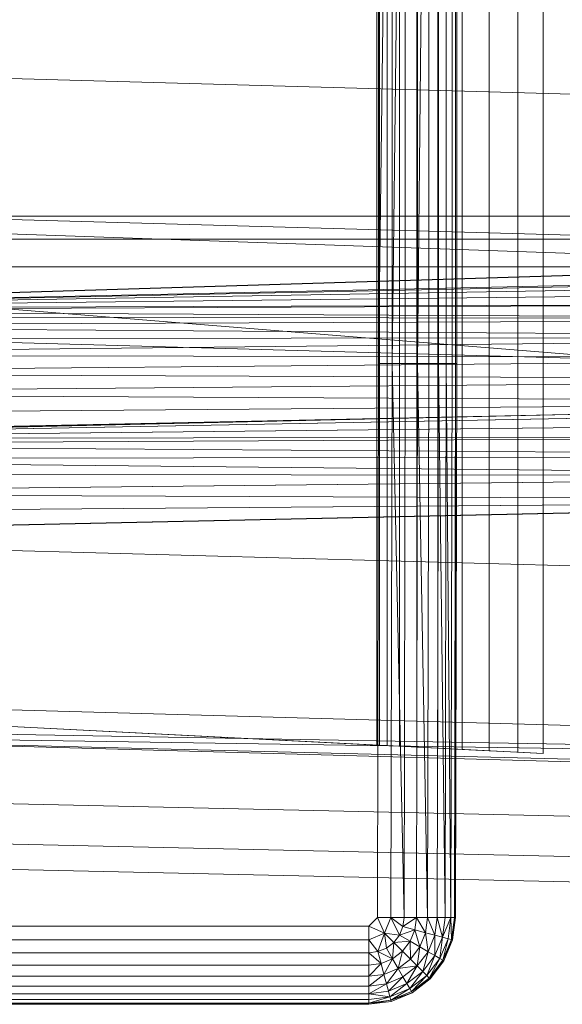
# Model space of a CAD drawing. Header units: metres. Extents: x 397.7 to 427.5, y 12.7 to 28.4.
# Tile 54 of 76: x 407.6441 to 407.7355, y 26.1113 to 26.2772. Entities that reach past the tile are written whole.
import ezdxf

# ---------------------------------------------------------------- set-up
doc = ezdxf.new("R2010")
doc.units = ezdxf.units.M
doc.layers.add('A-DETL-____-MBND', color=7, linetype='Continuous', lineweight=18)

# ---------------------------------------------------------------- blocks, each defined once
blk = doc.blocks.new('Family - Inodor P3-156643-06_TEL_P3')
at = {"layer": 'A-DETL-____-MBND', "color": 253, "true_color": 0xaaaaaa}
for p, q in [((0.16489, 0.38826), (0.16489, 0.01465)), ((0.16489, 0.38826), (0.16489, 0.01465)), ((0.17052, 0.36194), (0.17052, 0.04274)), ((0.17536, 0.36218), (0.17536, 0.04249)), ((0.17966, 0.04228), (0.17966, 0.3624)), ((0.15161, 0.36098), (0.15161, 0.0437)), ((0.15205, 0.361), (0.15205, 0.04368)), ((0.15334, 0.36106), (0.15334, 0.04361)), ((0.15546, 0.36117), (0.15546, 0.04351)), ((0.15833, 0.36132), (0.15833, 0.04336)), ((0.16188, 0.3615), (0.16187, 0.04318)), ((0.16598, 0.36171), (0.16598, 0.04297)), ((0.15191, 0.10805), (0.15191, 0.29485)), ((0.15191, 0.29485), (0.15191, 0.10805)), ((0.15419, 0.29485), (0.15191, 0.10805)), ((0.15191, 0.10805), (0.15191, 0.29485)), ((0.15191, 0.10805), (0.15419, 0.29485)), ((0.15419, 0.10805), (0.15419, 0.29485)), ((0.15641, 0.29485), (0.15419, 0.10805)), ((0.15419, 0.10805), (0.15419, 0.29485)), ((0.15419, 0.10805), (0.15419, 0.29485)), ((0.15419, 0.10805), (0.15641, 0.29485)), ((0.15641, 0.10805), (0.15641, 0.29485)), ((0.15641, 0.10805), (0.15641, 0.29485)), ((0.15641, 0.10805), (0.15641, 0.29485)), ((0.15849, 0.10805), (0.15849, 0.29485)), ((0.15849, 0.29485), (0.15849, 0.10805)), ((0.16037, 0.29485), (0.15849, 0.10805)), ((0.15849, 0.10805), (0.15849, 0.29485)), ((0.15849, 0.10805), (0.16037, 0.29485)), ((0.16037, 0.10805), (0.16037, 0.29485)), ((0.16037, 0.10805), (0.16037, 0.29485)), ((0.16037, 0.10805), (0.16037, 0.29485)), ((0.162, 0.10805), (0.162, 0.29485)), ((0.162, 0.29485), (0.162, 0.10805)), ((0.162, 0.10805), (0.162, 0.29485)), ((0.16332, 0.10805), (0.16332, 0.29485)), ((0.16332, 0.29485), (0.16332, 0.10805)), ((0.16332, 0.10805), (0.16332, 0.29485)), ((0.16429, 0.10805), (0.16429, 0.29485)), ((0.16429, 0.29485), (0.16429, 0.10805)), ((0.16429, 0.10805), (0.16429, 0.29485)), ((0.16489, 0.10805), (0.16489, 0.29485)), ((0.16489, 0.29485), (0.16489, 0.10805)), ((0.16489, 0.10805), (0.16489, 0.29485)), ((0.16509, 0.29485), (0.16509, 0.10805)), ((0.16509, 0.29485), (0.16509, 0.10805)), ((0.51095, 0.14444), (0.00127, 0.15852)), ((0.51095, 0.12067), (0.00127, 0.13475)), ((0.52327, 0.1334), (0.00127, 0.11723)), ((0.28176, 0.13288), (0.00186, 0.13288)), ((0.28176, 0.13288), (0.00186, 0.13288)), ((0.28176, 0.12326), (0.00186, 0.13288)), ((0.28176, 0.12326), (0.00186, 0.13288)), ((0.00186, 0.13288), (0.28176, 0.13288)), ((0.28176, 0.13288), (0.00186, 0.13288)), ((0.00187, 0.11726), (0.52327, 0.1334)), ((0.00187, 0.11726), (0.52327, 0.1334)), ((0.00187, 0.11726), (0.51154, 0.13288)), ((0.00187, 0.11726), (0.51154, 0.13288)), ((0.00186, 0.12899), (0.28176, 0.12899)), ((0.28176, 0.12899), (0.00186, 0.12899)), ((0.00186, 0.12431), (0.28176, 0.12431)), ((0.28176, 0.12431), (0.00186, 0.12431)), ((0.28175, 0.10165), (0.00186, 0.12431)), ((0.28175, 0.10165), (0.00186, 0.12431)), ((0.28176, 0.12326), (0.00187, 0.11726)), ((0.00187, 0.11726), (0.28176, 0.12326)), ((0.00187, 0.11726), (0.28176, 0.12326)), ((0.00187, 0.11726), (0.28176, 0.12326)), ((0.28176, 0.12295), (0.00187, 0.11726)), ((0.00187, 0.11726), (0.28176, 0.12295)), ((0.28176, 0.12197), (0.00187, 0.11726)), ((0.00187, 0.11726), (0.28176, 0.12197)), ((0.28176, 0.12037), (0.00187, 0.11726)), ((0.00187, 0.11726), (0.28176, 0.12037)), ((0.28176, 0.11819), (0.00187, 0.11726)), ((0.00187, 0.11694), (0.28176, 0.11819)), ((0.00187, 0.11726), (0.28176, 0.11819)), ((0.00187, 0.11694), (0.28176, 0.11819)), ((0.28176, 0.11552), (0.00187, 0.11694)), ((0.28176, 0.11552), (0.00187, 0.11694)), ((0.28176, 0.11552), (0.00187, 0.11596)), ((0.28176, 0.11552), (0.00187, 0.11596)), ((0.28176, 0.11552), (0.00187, 0.11436)), ((0.00187, 0.11436), (0.28176, 0.11552)), ((0.51095, 0.09991), (0.00127, 0.11399)), ((0.28176, 0.11242), (0.00187, 0.11436)), ((0.28176, 0.11242), (0.00187, 0.11436)), ((0.28176, 0.11242), (0.00187, 0.11219)), ((0.00187, 0.10951), (0.28176, 0.11242)), ((0.00187, 0.11219), (0.28176, 0.11242)), ((0.00187, 0.10951), (0.28176, 0.11242)), ((0.28176, 0.10898), (0.00187, 0.10951)), ((0.28176, 0.10898), (0.00187, 0.10951)), ((0.28176, 0.10898), (0.00187, 0.10641)), ((0.00187, 0.10641), (0.28176, 0.10898)), ((0.15171, 0.01465), (0.15191, 0.10805)), ((0.15191, 0.10805), (0.15171, 0.01465)), ((0.15191, 0.10805), (0.15171, 0.01465)), ((0.15419, 0.10805), (0.15191, 0.10805)), ((0.15419, 0.10805), (0.15191, 0.10805)), ((0.15419, 0.10805), (0.15399, 0.01465)), ((0.15419, 0.10805), (0.15399, 0.01465)), ((0.15399, 0.01465), (0.15419, 0.10805)), ((0.15641, 0.10805), (0.15419, 0.10805)), ((0.15641, 0.10805), (0.15419, 0.10805)), ((0.15621, 0.01465), (0.15419, 0.10805)), ((0.15621, 0.01465), (0.15419, 0.10805)), ((0.15641, 0.10805), (0.15621, 0.01465)), ((0.15641, 0.10805), (0.15621, 0.01465)), ((0.15641, 0.10805), (0.15621, 0.01465)), ((0.15641, 0.10805), (0.15849, 0.10805)), ((0.15849, 0.10805), (0.15641, 0.10805)), ((0.15849, 0.10805), (0.15829, 0.01465)), ((0.15849, 0.10805), (0.15829, 0.01465)), ((0.15829, 0.01465), (0.15849, 0.10805)), ((0.16037, 0.10805), (0.15849, 0.10805)), ((0.16037, 0.10805), (0.15849, 0.10805)), ((0.16017, 0.01465), (0.15849, 0.10805)), ((0.16017, 0.01465), (0.15849, 0.10805)), ((0.16037, 0.10805), (0.16017, 0.01465)), ((0.16037, 0.10805), (0.16017, 0.01465)), ((0.16037, 0.10805), (0.16017, 0.01465)), ((0.16037, 0.10805), (0.162, 0.10805)), ((0.162, 0.10805), (0.16037, 0.10805)), ((0.162, 0.10805), (0.1618, 0.01465)), ((0.162, 0.10805), (0.1618, 0.01465)), ((0.1618, 0.01465), (0.162, 0.10805)), ((0.16332, 0.10805), (0.162, 0.10805)), ((0.162, 0.10805), (0.16332, 0.10805)), ((0.16332, 0.10805), (0.162, 0.10805)), ((0.16312, 0.01465), (0.162, 0.10805)), ((0.16312, 0.01465), (0.162, 0.10805)), ((0.16332, 0.10805), (0.16312, 0.01465)), ((0.16332, 0.10805), (0.16312, 0.01465)), ((0.16312, 0.01465), (0.16332, 0.10805)), ((0.16429, 0.10805), (0.16332, 0.10805)), ((0.16332, 0.10805), (0.16429, 0.10805)), ((0.16429, 0.10805), (0.16332, 0.10805)), ((0.16409, 0.01465), (0.16332, 0.10805)), ((0.16409, 0.01465), (0.16332, 0.10805)), ((0.16429, 0.10805), (0.16409, 0.01465)), ((0.16429, 0.10805), (0.16409, 0.01465)), ((0.16429, 0.10805), (0.16409, 0.01465)), ((0.16489, 0.10805), (0.16429, 0.10805)), ((0.16429, 0.10805), (0.16489, 0.10805)), ((0.16489, 0.10805), (0.16429, 0.10805)), ((0.16489, 0.10805), (0.16469, 0.01465)), ((0.16489, 0.10805), (0.16469, 0.01465)), ((0.16469, 0.01465), (0.16489, 0.10805)), ((0.16509, 0.10805), (0.16489, 0.10805)), ((0.16509, 0.10805), (0.16489, 0.01465)), ((0.16489, 0.10805), (0.16509, 0.10805)), ((0.16509, 0.10805), (0.16489, 0.01465)), ((0.16509, 0.10805), (0.16489, 0.10805)), ((0.16489, 0.01465), (0.16489, 0.10805)), ((0.16489, 0.01465), (0.16489, 0.10805)), ((0.28176, 0.10533), (0.00187, 0.10641)), ((0.28176, 0.10533), (0.00187, 0.10641)), ((0.28176, 0.10533), (0.00187, 0.10298)), ((0.00187, 0.10298), (0.28176, 0.10533)), ((0.28176, 0.10156), (0.00187, 0.10298)), ((0.28176, 0.10156), (0.00187, 0.10298)), ((0.28176, 0.10156), (0.00127, 0.09542)), ((0.28176, 0.10156), (0.00187, 0.09932)), ((0.00187, 0.09555), (0.28176, 0.10156)), ((0.00187, 0.09932), (0.28176, 0.10156)), ((0.00187, 0.09555), (0.28176, 0.10156)), ((0.28175, 0.10165), (0.00192, 0.09531)), ((0.00192, 0.09531), (0.28175, 0.10165)), ((0.28181, 0.10065), (0.00192, 0.09531)), ((0.00192, 0.09531), (0.28181, 0.10065)), ((0.28181, 0.0982), (0.00192, 0.09531)), ((0.00192, 0.09531), (0.28181, 0.0982)), ((0.28181, 0.09576), (0.00192, 0.09531)), ((0.00192, 0.09431), (0.28181, 0.09576)), ((0.00192, 0.09531), (0.28181, 0.09576)), ((0.00192, 0.09431), (0.28181, 0.09576)), ((0.28181, 0.09248), (0.00192, 0.09431)), ((0.28181, 0.09248), (0.00192, 0.09431)), ((0.28181, 0.09248), (0.00192, 0.09185)), ((0.00192, 0.09185), (0.28181, 0.09248)), ((0.28181, 0.08906), (0.00192, 0.09185)), ((0.28181, 0.08906), (0.00192, 0.09185)), ((0.28181, 0.08906), (0.00192, 0.08942)), ((0.28181, 0.08906), (0.00192, 0.08942)), ((0.28181, 0.08906), (0.00192, 0.08614)), ((0.00192, 0.08614), (0.28181, 0.08906)), ((0.28181, 0.08497), (0.00127, 0.07882)), ((0.28181, 0.08497), (0.00192, 0.08614)), ((0.28181, 0.08497), (0.00192, 0.08614)), ((0.28181, 0.08497), (0.00192, 0.08272)), ((0.00192, 0.07896), (0.28181, 0.08497)), ((0.00192, 0.08272), (0.28181, 0.08497)), ((0.00192, 0.07896), (0.28181, 0.08497)), ((0.51095, 0.06488), (0.00127, 0.07896)), ((0.51095, 0.03799), (0.00127, 0.05207)), ((0.01521, 0.05064), (0.15161, 0.0437)), ((0.17966, 0.04228), (0.01521, 0.05064)), ((0.51095, 0.03799), (0.00127, 0.04712)), ((0.51095, 0.03799), (0.00127, 0.04594)), ((0.51095, 0.03305), (0.00127, 0.04594)), ((0.51095, 0.03186), (0.00127, 0.04594)), ((0.15161, 0.0437), (0.15205, 0.04368)), ((0.15205, 0.04368), (0.15334, 0.04361)), ((0.15334, 0.04361), (0.15546, 0.04351)), ((0.15546, 0.04351), (0.15833, 0.04336)), ((0.15833, 0.04336), (0.16187, 0.04318)), ((0.16187, 0.04318), (0.16598, 0.04297)), ((0.16598, 0.04297), (0.17052, 0.04274)), ((0.17052, 0.04274), (0.17536, 0.04249)), ((0.17536, 0.04249), (0.17966, 0.04228)), ((0.00056, 0.03582), (0.31998, 0.0287)), ((0.00056, 0.03582), (0.31998, 0.0287)), ((0.00022, 0.02899), (0.31971, 0.02187)), ((0.00022, 0.02899), (0.31971, 0.02187)), ((0, 0.02477), (0.31954, 0.01764)), ((0, 0.02477), (0.31954, 0.01764)), ((0.15171, 0.01465), (0.15024, 0.01318)), ((0.15171, 0.01465), (0.15024, 0.01318)), ((0.15024, 0.01318), (0.15171, 0.01465)), ((0.15399, 0.01465), (0.15171, 0.01465)), ((0.15289, 0.012), (0.15171, 0.01465)), ((0.15399, 0.01465), (0.15171, 0.01465)), ((0.15289, 0.012), (0.15171, 0.01465)), ((0.15399, 0.01465), (0.15289, 0.012)), ((0.15289, 0.012), (0.15399, 0.01465)), ((0.15621, 0.01465), (0.15399, 0.01465)), ((0.156, 0.01311), (0.15399, 0.01465)), ((0.15621, 0.01465), (0.15399, 0.01465)), ((0.156, 0.01311), (0.15399, 0.01465)), ((0.15399, 0.01465), (0.15621, 0.01465)), ((0.156, 0.01311), (0.15399, 0.01465)), ((0.15541, 0.01167), (0.15399, 0.01465)), ((0.15541, 0.01167), (0.15399, 0.01465)), ((0.15621, 0.01465), (0.156, 0.01311)), ((0.15829, 0.01465), (0.156, 0.01311)), ((0.156, 0.01311), (0.15621, 0.01465)), ((0.156, 0.01311), (0.15621, 0.01465)), ((0.156, 0.01311), (0.15829, 0.01465)), ((0.15829, 0.01465), (0.15621, 0.01465)), ((0.15829, 0.01465), (0.15621, 0.01465)), ((0.15829, 0.01465), (0.15621, 0.01465)), ((0.15829, 0.01465), (0.15801, 0.01257)), ((0.15801, 0.01257), (0.15829, 0.01465)), ((0.15801, 0.01257), (0.15829, 0.01465)), ((0.16017, 0.01465), (0.15829, 0.01465)), ((0.16017, 0.01465), (0.15829, 0.01465)), ((0.16017, 0.01465), (0.15829, 0.01465)), ((0.15983, 0.01208), (0.15829, 0.01465)), ((0.15983, 0.01208), (0.15829, 0.01465)), ((0.16017, 0.01465), (0.15983, 0.01208)), ((0.16017, 0.01465), (0.15983, 0.01208)), ((0.15983, 0.01208), (0.16017, 0.01465)), ((0.1618, 0.01465), (0.16017, 0.01465)), ((0.1618, 0.01465), (0.16017, 0.01465)), ((0.1618, 0.01465), (0.16017, 0.01465)), ((0.1614, 0.01166), (0.16017, 0.01465)), ((0.1614, 0.01166), (0.16017, 0.01465)), ((0.1618, 0.01465), (0.1614, 0.01166)), ((0.1618, 0.01465), (0.1614, 0.01166)), ((0.1614, 0.01166), (0.1618, 0.01465)), ((0.16312, 0.01465), (0.1618, 0.01465)), ((0.16312, 0.01465), (0.1618, 0.01465)), ((0.16312, 0.01465), (0.1618, 0.01465)), ((0.16268, 0.01132), (0.1618, 0.01465)), ((0.16268, 0.01132), (0.1618, 0.01465)), ((0.16312, 0.01465), (0.16268, 0.01132)), ((0.16312, 0.01465), (0.16268, 0.01132)), ((0.16409, 0.01465), (0.16268, 0.01132)), ((0.16268, 0.01132), (0.16312, 0.01465)), ((0.16268, 0.01132), (0.16409, 0.01465)), ((0.16409, 0.01465), (0.16312, 0.01465)), ((0.16409, 0.01465), (0.16312, 0.01465)), ((0.16409, 0.01465), (0.16312, 0.01465)), ((0.16409, 0.01465), (0.16362, 0.01106)), ((0.16362, 0.01106), (0.16409, 0.01465)), ((0.16362, 0.01106), (0.16409, 0.01465)), ((0.16469, 0.01465), (0.16409, 0.01465)), ((0.16469, 0.01465), (0.16409, 0.01465)), ((0.16469, 0.01465), (0.16409, 0.01465)), ((0.16419, 0.01091), (0.16409, 0.01465)), ((0.16419, 0.01091), (0.16409, 0.01465)), ((0.16469, 0.01465), (0.16419, 0.01091)), ((0.16469, 0.01465), (0.16419, 0.01091)), ((0.16419, 0.01091), (0.16469, 0.01465)), ((0.16489, 0.01465), (0.16439, 0.01086)), ((0.16489, 0.01465), (0.16439, 0.01086)), ((0.16489, 0.01465), (0.16439, 0.01086)), ((0.16489, 0.01465), (0.16439, 0.01086)), ((0.16439, 0.01086), (0.16469, 0.01465)), ((0.16439, 0.01086), (0.16469, 0.01465)), ((0.16489, 0.01465), (0.16469, 0.01465)), ((0.16489, 0.01465), (0.16469, 0.01465)), ((0.16489, 0.01465), (0.16469, 0.01465)), ((0.15024, 0.01318), (0.01521, 0.01318)), ((0.01521, 0.01318), (0.15024, 0.01318)), ((0.15024, 0.01318), (0.01521, 0.01318)), ((0.15289, 0.012), (0.15024, 0.01318)), ((0.15024, 0.0109), (0.15024, 0.01318)), ((0.15289, 0.012), (0.15024, 0.01318)), ((0.15024, 0.01318), (0.15024, 0.0109)), ((0.15289, 0.012), (0.15024, 0.0109)), ((0.15024, 0.0109), (0.15289, 0.012)), ((0.15178, 0.00888), (0.15289, 0.012)), ((0.15178, 0.00888), (0.15289, 0.012)), ((0.15541, 0.01167), (0.15289, 0.012)), ((0.15446, 0.01043), (0.15289, 0.012)), ((0.15322, 0.00948), (0.15289, 0.012)), ((0.15541, 0.01167), (0.15289, 0.012)), ((0.15541, 0.01167), (0.15289, 0.012)), ((0.15446, 0.01043), (0.15289, 0.012)), ((0.15446, 0.01043), (0.15289, 0.012)), ((0.15322, 0.00948), (0.15289, 0.012)), ((0.15322, 0.00948), (0.15289, 0.012)), ((0.15541, 0.01167), (0.15446, 0.01043)), ((0.15541, 0.01167), (0.15446, 0.01043)), ((0.15446, 0.01043), (0.15541, 0.01167)), ((0.156, 0.01311), (0.15541, 0.01167)), ((0.156, 0.01311), (0.15541, 0.01167)), ((0.15541, 0.01167), (0.156, 0.01311)), ((0.15801, 0.01257), (0.15541, 0.01167)), ((0.15541, 0.01167), (0.15801, 0.01257)), ((0.15721, 0.01062), (0.15541, 0.01167)), ((0.15721, 0.01062), (0.15541, 0.01167)), ((0.15721, 0.01062), (0.15541, 0.01167)), ((0.15801, 0.01257), (0.156, 0.01311)), ((0.15801, 0.01257), (0.156, 0.01311)), ((0.15801, 0.01257), (0.156, 0.01311)), ((0.15801, 0.01257), (0.15721, 0.01062)), ((0.15721, 0.01062), (0.15801, 0.01257)), ((0.15721, 0.01062), (0.15801, 0.01257)), ((0.15983, 0.01208), (0.15801, 0.01257)), ((0.15983, 0.01208), (0.15801, 0.01257)), ((0.15983, 0.01208), (0.15801, 0.01257)), ((0.15884, 0.00968), (0.15801, 0.01257)), ((0.15884, 0.00968), (0.15801, 0.01257)), ((0.15983, 0.01208), (0.15884, 0.00968)), ((0.15983, 0.01208), (0.15884, 0.00968)), ((0.15884, 0.00968), (0.15983, 0.01208)), ((0.1614, 0.01166), (0.15983, 0.01208)), ((0.1614, 0.01166), (0.15983, 0.01208)), ((0.1614, 0.01166), (0.15983, 0.01208)), ((0.16025, 0.00887), (0.15983, 0.01208)), ((0.16025, 0.00887), (0.15983, 0.01208)), ((0.1614, 0.01166), (0.16025, 0.00887)), ((0.1614, 0.01166), (0.16025, 0.00887)), ((0.16025, 0.00887), (0.1614, 0.01166)), ((0.16139, 0.00821), (0.1614, 0.01166)), ((0.16139, 0.00821), (0.1614, 0.01166)), ((0.16268, 0.01132), (0.1614, 0.01166)), ((0.16268, 0.01132), (0.1614, 0.01166)), ((0.16268, 0.01132), (0.1614, 0.01166)), ((0.15024, 0.0109), (0.01521, 0.0109)), ((0.01521, 0.0109), (0.15024, 0.0109)), ((0.15024, 0.0109), (0.01521, 0.0109)), ((0.15178, 0.00888), (0.15024, 0.0109)), ((0.15024, 0.00868), (0.15024, 0.0109)), ((0.15178, 0.00888), (0.15024, 0.0109)), ((0.15178, 0.00888), (0.15024, 0.0109)), ((0.15024, 0.00868), (0.15024, 0.0109)), ((0.15024, 0.0109), (0.15024, 0.00868)), ((0.15446, 0.01043), (0.15322, 0.00948)), ((0.15446, 0.01043), (0.15322, 0.00948)), ((0.15322, 0.00948), (0.15446, 0.01043)), ((0.15426, 0.00768), (0.15446, 0.01043)), ((0.15426, 0.00768), (0.15446, 0.01043)), ((0.15721, 0.01062), (0.15446, 0.01043)), ((0.15446, 0.01043), (0.15721, 0.01062)), ((0.15593, 0.00896), (0.15446, 0.01043)), ((0.15593, 0.00896), (0.15446, 0.01043)), ((0.15593, 0.00896), (0.15446, 0.01043)), ((0.15721, 0.01062), (0.15593, 0.00896)), ((0.15593, 0.00896), (0.15721, 0.01062)), ((0.15593, 0.00896), (0.15721, 0.01062)), ((0.15884, 0.00968), (0.15721, 0.01062)), ((0.15884, 0.00968), (0.15721, 0.01062)), ((0.15884, 0.00968), (0.15721, 0.01062)), ((0.15726, 0.00763), (0.15721, 0.01062)), ((0.15726, 0.00763), (0.15721, 0.01062)), ((0.16268, 0.01132), (0.16139, 0.00821)), ((0.16268, 0.01132), (0.16139, 0.00821)), ((0.16139, 0.00821), (0.16268, 0.01132)), ((0.16223, 0.00772), (0.16268, 0.01132)), ((0.16223, 0.00772), (0.16268, 0.01132)), ((0.16362, 0.01106), (0.16223, 0.00772)), ((0.16362, 0.01106), (0.16223, 0.00772)), ((0.16223, 0.00772), (0.16362, 0.01106)), ((0.16362, 0.01106), (0.16268, 0.01132)), ((0.16362, 0.01106), (0.16268, 0.01132)), ((0.16362, 0.01106), (0.16268, 0.01132)), ((0.16275, 0.00743), (0.16362, 0.01106)), ((0.16275, 0.00743), (0.16362, 0.01106)), ((0.16419, 0.01091), (0.16275, 0.00743)), ((0.16419, 0.01091), (0.16275, 0.00743)), ((0.16275, 0.00743), (0.16419, 0.01091)), ((0.16292, 0.00733), (0.16419, 0.01091)), ((0.16292, 0.00733), (0.16419, 0.01091)), ((0.16439, 0.01086), (0.16292, 0.00733)), ((0.16439, 0.01086), (0.16292, 0.00733)), ((0.16439, 0.01086), (0.16292, 0.00733)), ((0.16439, 0.01086), (0.16292, 0.00733)), ((0.16419, 0.01091), (0.16362, 0.01106)), ((0.16419, 0.01091), (0.16362, 0.01106)), ((0.16419, 0.01091), (0.16362, 0.01106)), ((0.16439, 0.01086), (0.16419, 0.01091)), ((0.16439, 0.01086), (0.16419, 0.01091)), ((0.16439, 0.01086), (0.16419, 0.01091)), ((0.15024, 0.00868), (0.01521, 0.00868)), ((0.01521, 0.00868), (0.15024, 0.00868)), ((0.15024, 0.00868), (0.01521, 0.00868)), ((0.15178, 0.00888), (0.15024, 0.00868)), ((0.15178, 0.00888), (0.15024, 0.00868)), ((0.15024, 0.00868), (0.15178, 0.00888)), ((0.15024, 0.0066), (0.15024, 0.00868)), ((0.15232, 0.00687), (0.15024, 0.00868)), ((0.15024, 0.00868), (0.15024, 0.0066)), ((0.15232, 0.00687), (0.15024, 0.00868)), ((0.15024, 0.0066), (0.15024, 0.00868)), ((0.15322, 0.00948), (0.15178, 0.00888)), ((0.15322, 0.00948), (0.15178, 0.00888)), ((0.15178, 0.00888), (0.15322, 0.00948)), ((0.15178, 0.00888), (0.15232, 0.00687)), ((0.15426, 0.00768), (0.15178, 0.00888)), ((0.15232, 0.00687), (0.15178, 0.00888)), ((0.15426, 0.00768), (0.15178, 0.00888)), ((0.15232, 0.00687), (0.15178, 0.00888)), ((0.15426, 0.00768), (0.15322, 0.00948)), ((0.15426, 0.00768), (0.15322, 0.00948)), ((0.15426, 0.00768), (0.15322, 0.00948)), ((0.15593, 0.00896), (0.15426, 0.00768)), ((0.15593, 0.00896), (0.15426, 0.00768)), ((0.15426, 0.00768), (0.15593, 0.00896)), ((0.1552, 0.00605), (0.15593, 0.00896)), ((0.1552, 0.00605), (0.15593, 0.00896)), ((0.15726, 0.00763), (0.15593, 0.00896)), ((0.15726, 0.00763), (0.15593, 0.00896)), ((0.15726, 0.00763), (0.15593, 0.00896)), ((0.15884, 0.00968), (0.15726, 0.00763)), ((0.15884, 0.00968), (0.15726, 0.00763)), ((0.15726, 0.00763), (0.15884, 0.00968)), ((0.15841, 0.00648), (0.15884, 0.00968)), ((0.15841, 0.00648), (0.15884, 0.00968)), ((0.16025, 0.00887), (0.15841, 0.00648)), ((0.16025, 0.00887), (0.15841, 0.00648)), ((0.15841, 0.00648), (0.16025, 0.00887)), ((0.16025, 0.00887), (0.15884, 0.00968)), ((0.16025, 0.00887), (0.15884, 0.00968)), ((0.16025, 0.00887), (0.15884, 0.00968)), ((0.15935, 0.00554), (0.16025, 0.00887)), ((0.15935, 0.00554), (0.16025, 0.00887)), ((0.16139, 0.00821), (0.16025, 0.00887)), ((0.16139, 0.00821), (0.16025, 0.00887)), ((0.16139, 0.00821), (0.16025, 0.00887)), ((0.15232, 0.00687), (0.15024, 0.0066)), ((0.15232, 0.00687), (0.15024, 0.0066)), ((0.15024, 0.00472), (0.15232, 0.00687)), ((0.15024, 0.0066), (0.15232, 0.00687)), ((0.15024, 0.00472), (0.15232, 0.00687)), ((0.15426, 0.00768), (0.15232, 0.00687)), ((0.15426, 0.00768), (0.15232, 0.00687)), ((0.15232, 0.00687), (0.15426, 0.00768)), ((0.15281, 0.00505), (0.15232, 0.00687)), ((0.15281, 0.00505), (0.15232, 0.00687)), ((0.15281, 0.00505), (0.15232, 0.00687)), ((0.15281, 0.00505), (0.15426, 0.00768)), ((0.15281, 0.00505), (0.15426, 0.00768)), ((0.1552, 0.00605), (0.15426, 0.00768)), ((0.1552, 0.00605), (0.15426, 0.00768)), ((0.1552, 0.00605), (0.15426, 0.00768)), ((0.15726, 0.00763), (0.1552, 0.00605)), ((0.15726, 0.00763), (0.1552, 0.00605)), ((0.1552, 0.00605), (0.15726, 0.00763)), ((0.15841, 0.00648), (0.15726, 0.00763)), ((0.15841, 0.00648), (0.15726, 0.00763)), ((0.15841, 0.00648), (0.15726, 0.00763)), ((0.16139, 0.00821), (0.15935, 0.00554)), ((0.16139, 0.00821), (0.15935, 0.00554)), ((0.15935, 0.00554), (0.16139, 0.00821)), ((0.16003, 0.00485), (0.16139, 0.00821)), ((0.16003, 0.00485), (0.16139, 0.00821)), ((0.16223, 0.00772), (0.16003, 0.00485)), ((0.16223, 0.00772), (0.16003, 0.00485)), ((0.16003, 0.00485), (0.16223, 0.00772)), ((0.16045, 0.00443), (0.16223, 0.00772)), ((0.16045, 0.00443), (0.16223, 0.00772)), ((0.16275, 0.00743), (0.16045, 0.00443)), ((0.16275, 0.00743), (0.16045, 0.00443)), ((0.16045, 0.00443), (0.16275, 0.00743)), ((0.1606, 0.00429), (0.16275, 0.00743)), ((0.1606, 0.00429), (0.16275, 0.00743)), ((0.16292, 0.00733), (0.1606, 0.00429)), ((0.16292, 0.00733), (0.1606, 0.00429)), ((0.16292, 0.00733), (0.1606, 0.00429)), ((0.16292, 0.00733), (0.1606, 0.00429)), ((0.16223, 0.00772), (0.16139, 0.00821)), ((0.16223, 0.00772), (0.16139, 0.00821)), ((0.16223, 0.00772), (0.16139, 0.00821)), ((0.16275, 0.00743), (0.16223, 0.00772)), ((0.16275, 0.00743), (0.16223, 0.00772)), ((0.16275, 0.00743), (0.16223, 0.00772)), ((0.16292, 0.00733), (0.16275, 0.00743)), ((0.16292, 0.00733), (0.16275, 0.00743)), ((0.16292, 0.00733), (0.16275, 0.00743)), ((0.15024, 0.0066), (0.01521, 0.0066)), ((0.01521, 0.0066), (0.15024, 0.0066)), ((0.15024, 0.0066), (0.01521, 0.0066)), ((0.15024, 0.00472), (0.15024, 0.0066)), ((0.15024, 0.00472), (0.15024, 0.0066)), ((0.15024, 0.0066), (0.15024, 0.00472)), ((0.15281, 0.00505), (0.15024, 0.00472)), ((0.15281, 0.00505), (0.15024, 0.00472)), ((0.15024, 0.00309), (0.15281, 0.00505)), ((0.15024, 0.00472), (0.15281, 0.00505)), ((0.15024, 0.00309), (0.15281, 0.00505)), ((0.1552, 0.00605), (0.15281, 0.00505)), ((0.1552, 0.00605), (0.15281, 0.00505)), ((0.15281, 0.00505), (0.1552, 0.00605)), ((0.15323, 0.00348), (0.15281, 0.00505)), ((0.15323, 0.00348), (0.15281, 0.00505)), ((0.15323, 0.00348), (0.15281, 0.00505)), ((0.15323, 0.00348), (0.1552, 0.00605)), ((0.15323, 0.00348), (0.1552, 0.00605)), ((0.15841, 0.00648), (0.1552, 0.00605)), ((0.1552, 0.00605), (0.15841, 0.00648)), ((0.15602, 0.00464), (0.1552, 0.00605)), ((0.15602, 0.00464), (0.1552, 0.00605)), ((0.15602, 0.00464), (0.1552, 0.00605)), ((0.15841, 0.00648), (0.15602, 0.00464)), ((0.15602, 0.00464), (0.15841, 0.00648)), ((0.15602, 0.00464), (0.15841, 0.00648)), ((0.15668, 0.0035), (0.15841, 0.00648)), ((0.15668, 0.0035), (0.15841, 0.00648)), ((0.15935, 0.00554), (0.15668, 0.0035)), ((0.15935, 0.00554), (0.15668, 0.0035)), ((0.15668, 0.0035), (0.15935, 0.00554)), ((0.15716, 0.00265), (0.15935, 0.00554)), ((0.15716, 0.00265), (0.15935, 0.00554)), ((0.15935, 0.00554), (0.15841, 0.00648)), ((0.15935, 0.00554), (0.15841, 0.00648)), ((0.15935, 0.00554), (0.15841, 0.00648)), ((0.16003, 0.00485), (0.15935, 0.00554)), ((0.16003, 0.00485), (0.15935, 0.00554)), ((0.16003, 0.00485), (0.15935, 0.00554)), ((0.15024, 0.00472), (0.01521, 0.00472)), ((0.01521, 0.00472), (0.15024, 0.00472)), ((0.15024, 0.00472), (0.01521, 0.00472)), ((0.15024, 0.00309), (0.15024, 0.00472)), ((0.15024, 0.00309), (0.15024, 0.00472)), ((0.15024, 0.00472), (0.15024, 0.00309)), ((0.15323, 0.00348), (0.15024, 0.00309)), ((0.15323, 0.00348), (0.15024, 0.00309)), ((0.15024, 0.00177), (0.15323, 0.00348)), ((0.15024, 0.00309), (0.15323, 0.00348)), ((0.15024, 0.00177), (0.15323, 0.00348)), ((0.15602, 0.00464), (0.15323, 0.00348)), ((0.15602, 0.00464), (0.15323, 0.00348)), ((0.15323, 0.00348), (0.15602, 0.00464)), ((0.15357, 0.00221), (0.15323, 0.00348)), ((0.15357, 0.00221), (0.15323, 0.00348)), ((0.15357, 0.00221), (0.15323, 0.00348)), ((0.15357, 0.00221), (0.15602, 0.00464)), ((0.15357, 0.00221), (0.15602, 0.00464)), ((0.15668, 0.0035), (0.15357, 0.00221)), ((0.15668, 0.0035), (0.15357, 0.00221)), ((0.15357, 0.00221), (0.15668, 0.0035)), ((0.15382, 0.00127), (0.15668, 0.0035)), ((0.15382, 0.00127), (0.15668, 0.0035)), ((0.15668, 0.0035), (0.15602, 0.00464)), ((0.15668, 0.0035), (0.15602, 0.00464)), ((0.15668, 0.0035), (0.15602, 0.00464)), ((0.15716, 0.00265), (0.15668, 0.0035)), ((0.15716, 0.00265), (0.15668, 0.0035)), ((0.15716, 0.00265), (0.15668, 0.0035)), ((0.16003, 0.00485), (0.15716, 0.00265)), ((0.16003, 0.00485), (0.15716, 0.00265)), ((0.15716, 0.00265), (0.16003, 0.00485)), ((0.15746, 0.00214), (0.16003, 0.00485)), ((0.15746, 0.00214), (0.16003, 0.00485)), ((0.16045, 0.00443), (0.15746, 0.00214)), ((0.16045, 0.00443), (0.15746, 0.00214)), ((0.15746, 0.00214), (0.16045, 0.00443)), ((0.1606, 0.00429), (0.15746, 0.00214)), ((0.15746, 0.00214), (0.1606, 0.00429)), ((0.1606, 0.00429), (0.15756, 0.00196)), ((0.1606, 0.00429), (0.15756, 0.00196)), ((0.1606, 0.00429), (0.15756, 0.00196)), ((0.15756, 0.00196), (0.1606, 0.00429)), ((0.16045, 0.00443), (0.16003, 0.00485)), ((0.16045, 0.00443), (0.16003, 0.00485)), ((0.16045, 0.00443), (0.16003, 0.00485)), ((0.1606, 0.00429), (0.16045, 0.00443)), ((0.1606, 0.00429), (0.16045, 0.00443)), ((0.1606, 0.00429), (0.16045, 0.00443)), ((0.15024, 0.00309), (0.01521, 0.00309)), ((0.01521, 0.00309), (0.15024, 0.00309)), ((0.15024, 0.00309), (0.01521, 0.00309)), ((0.15024, 0.00177), (0.01521, 0.00177)), ((0.01521, 0.00177), (0.15024, 0.00177)), ((0.15024, 0.00177), (0.01521, 0.00177)), ((0.15024, 0.00177), (0.15024, 0.00309)), ((0.15024, 0.00177), (0.15024, 0.00309)), ((0.15024, 0.00309), (0.15024, 0.00177)), ((0.15357, 0.00221), (0.15024, 0.00177)), ((0.15357, 0.00221), (0.15024, 0.00177)), ((0.15024, 0.00177), (0.15357, 0.00221)), ((0.15024, 0.0008), (0.15024, 0.00177)), ((0.15382, 0.00127), (0.15024, 0.00177)), ((0.15024, 0.00177), (0.15024, 0.0008)), ((0.15382, 0.00127), (0.15024, 0.00177)), ((0.15024, 0.0008), (0.15024, 0.00177)), ((0.15382, 0.00127), (0.15357, 0.00221)), ((0.15382, 0.00127), (0.15357, 0.00221)), ((0.15382, 0.00127), (0.15357, 0.00221)), ((0.15716, 0.00265), (0.15382, 0.00127)), ((0.15716, 0.00265), (0.15382, 0.00127)), ((0.15382, 0.00127), (0.15716, 0.00265)), ((0.15398, 0.00069), (0.15716, 0.00265)), ((0.15398, 0.00069), (0.15716, 0.00265)), ((0.15746, 0.00214), (0.15398, 0.00069)), ((0.15746, 0.00214), (0.15398, 0.00069)), ((0.15398, 0.00069), (0.15746, 0.00214)), ((0.15756, 0.00196), (0.15398, 0.00069)), ((0.15398, 0.00069), (0.15756, 0.00196)), ((0.15756, 0.00196), (0.15403, 0.0005)), ((0.15756, 0.00196), (0.15403, 0.0005)), ((0.15756, 0.00196), (0.15403, 0.0005)), ((0.15403, 0.0005), (0.15756, 0.00196)), ((0.15746, 0.00214), (0.15716, 0.00265)), ((0.15746, 0.00214), (0.15716, 0.00265)), ((0.15746, 0.00214), (0.15716, 0.00265)), ((0.15756, 0.00196), (0.15746, 0.00214)), ((0.15756, 0.00196), (0.15746, 0.00214)), ((0.15756, 0.00196), (0.15746, 0.00214)), ((0.15024, 0.0008), (0.01521, 0.0008)), ((0.01521, 0.0008), (0.15024, 0.0008)), ((0.15024, 0.0008), (0.01521, 0.0008)), ((0.15024, 0.0002), (0.01521, 0.0002)), ((0.01521, 0.0002), (0.15024, 0.0002)), ((0.15024, 0.0002), (0.01521, 0.0002)), ((0.15024, 0), (0.01521, 0)), ((0.15024, 0), (0.01521, 0)), ((0.15024, 0), (0.01521, 0)), ((0.01521, 0), (0.15024, 0)), ((0.15382, 0.00127), (0.15024, 0.0008)), ((0.15382, 0.00127), (0.15024, 0.0008)), ((0.15024, 0.0002), (0.15382, 0.00127)), ((0.15024, 0.0008), (0.15382, 0.00127)), ((0.15024, 0.0002), (0.15382, 0.00127)), ((0.15024, 0.0002), (0.15024, 0.0008)), ((0.15024, 0.0002), (0.15024, 0.0008)), ((0.15024, 0.0008), (0.15024, 0.0002)), ((0.15398, 0.00069), (0.15024, 0.0002)), ((0.15398, 0.00069), (0.15024, 0.0002)), ((0.15024, 0), (0.15398, 0.00069)), ((0.15024, 0), (0.15398, 0.00069)), ((0.15024, 0.0002), (0.15398, 0.00069)), ((0.15403, 0.0005), (0.15024, 0)), ((0.15403, 0.0005), (0.15024, 0)), ((0.15403, 0.0005), (0.15024, 0)), ((0.15403, 0.0005), (0.15024, 0)), ((0.15024, 0), (0.15024, 0.0002)), ((0.15024, 0), (0.15024, 0.0002)), ((0.15024, 0.0002), (0.15024, 0)), ((0.15398, 0.00069), (0.15382, 0.00127)), ((0.15398, 0.00069), (0.15382, 0.00127)), ((0.15398, 0.00069), (0.15382, 0.00127)), ((0.15403, 0.0005), (0.15398, 0.00069)), ((0.15403, 0.0005), (0.15398, 0.00069)), ((0.15403, 0.0005), (0.15398, 0.00069))]:
    blk.add_line(p, q, dxfattribs=at)
blk = doc.blocks.new('LONDR55-XX_ZZ-ARQ-CAA-M3D-Londres55_ifc-1-06_TEL_P3')
at = {"layer": 'A-DETL-____-MBND', "color": 253, "lineweight": 18, "true_color": 0xaaaaaa}
blk.add_blockref('Family - Inodor P3-156643-06_TEL_P3', (407.55268, 26.11126), dxfattribs=at)

msp = doc.modelspace()

# ---------------------------------------------------------------- block references
at = {"lineweight": 5}
msp.add_blockref('LONDR55-XX_ZZ-ARQ-CAA-M3D-Londres55_ifc-1-06_TEL_P3', (0, 0), dxfattribs=at)

doc.saveas('drawing.dxf')
